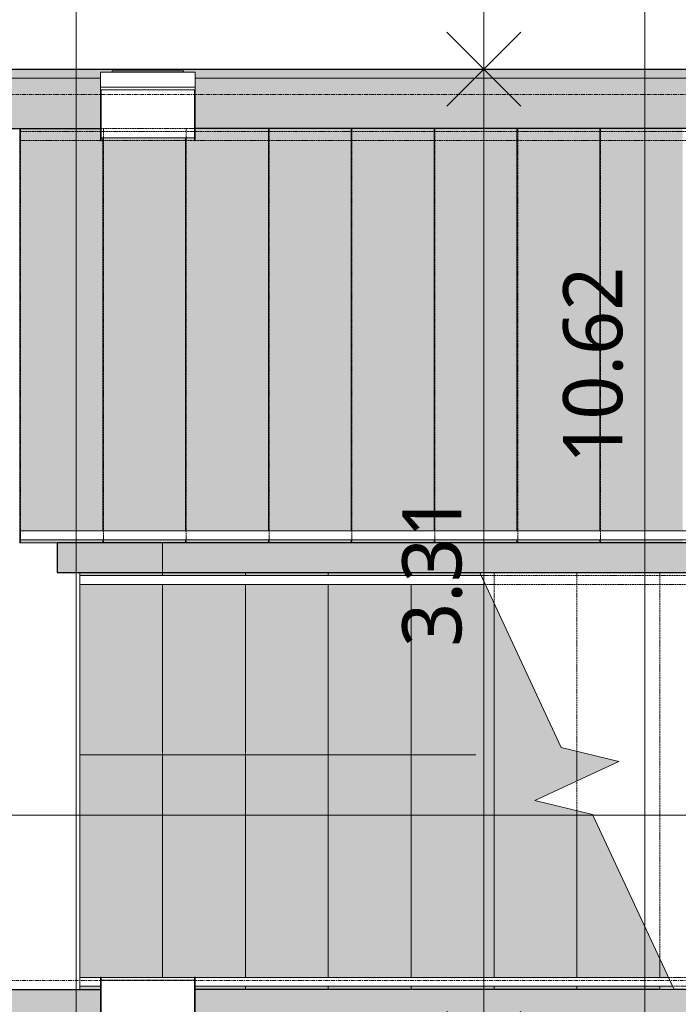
# Model space of a CAD drawing. Header units: millimetres. Extents: x -61176 to 31560, y -11428 to 53287.
# Tile 106 of 124: x 12736 to 14962, y 15785 to 19112. Entities that reach past the tile are written whole.
import ezdxf

# ---------------------------------------------------------------- set-up
doc = ezdxf.new("R2010")
doc.units = ezdxf.units.MM
doc.linetypes.add('Ligne de quadrillage', pattern=[22.225, 12.7, -3.175, 3.175, -3.175])
doc.linetypes.add('Projeté', pattern=[3.96875, 2.38125, -1.5875])
for name, color, linetype, lineweight in [('A-ANNO-DIMS', 211, 'Continuous', 9), ('A-ANNO-DIMS-100', 211, 'Continuous', 9), ('A-FLOR', 192, 'Continuous', 9), ('A-FLOR-HRAL', 11, 'Continuous', 9), ('A-FLOR-HRAL-MBND', 5, 'Projeté', 9), ('A-GLAZ', 151, 'Continuous', 9), ('A-GLAZ-SILL', 1, 'Continuous', 9), ('A-WALL', 113, 'Continuous', 9), ('G-ANNO-SYMB', 111, 'Continuous', 9), ('I-WALL', 2, 'Continuous', 9), ('S-GRID', 1, 'Continuous', 9), ('S-STRS', 31, 'Continuous', 9), ('S-STRS-ANNO', 31, 'Continuous', 9), ('S-STRS-MBND', 31, 'Projeté', 9)]:
    doc.layers.add(name, color=color, linetype=linetype, lineweight=lineweight)
doc.styles.add('Trebuchet MS_B', font='txt', dxfattribs={"height": 200})
doc.dimstyles.new('Cotes_linéaires_rouge_2mm', dxfattribs={"dimscale": 304.8, "dimtxt": 206.190181, "dimasz": 0.410105, "dimexe": 0.82021, "dimexo": 0.0625, "dimgap": 0.065617, "dimtad": 1, "dimlfac": 0.001, "dimrnd": 0.01, "dimzin": 0, "dimdsep": 46, "dimtxsty": 'Trebuchet MS_B', "dimblk1": 'OPEN30', "dimblk2": 'OPEN30', "dimsah": 1, "dimcen": 0.09, "dimdle": 0.82021, "dimazin": 0, "dimtfac": 1, "dimtdec": 4, "dimtix": 1, "dimtmove": 0, "dimatfit": 3, "dimfxl": 1.64042, "dimfxlon": 1, "dimtvp": 1, "dimtolj": 1, "dimtzin": 0, "dimarcsym": 2})

# ---------------------------------------------------------------- blocks, each defined once
blk = doc.blocks.new('Garde-corps - Garde-corps-990256-Niveau 1')
at = {"layer": 'A-FLOR-HRAL'}
for p, q in [((-17384.5, 15816.2), (-17354.5, 15816.2)), ((-17384.5, 15816.2), (-17384.5, 12736.2)), ((-17354.5, 15816.2), (-17354.5, 12736.2)), ((-17354.5, 12736.2), (-17384.5, 12736.2))]:
    blk.add_line(p, q, dxfattribs=at)
blk = doc.blocks.new('Garde-corps - Garde-corps-994645-Niveau 1')
at = {"layer": 'A-FLOR-HRAL'}
for p, q in [((-15846.2, 14942.2), (-15876.2, 14928.2)), ((-15846.2, 13328.8), (-15846.2, 14942.2)), ((-15876.2, 12938.7), (-15876.2, 14928.2)), ((-15846.2, 12938.7), (-15846.2, 13008.8)), ((-15846.2, 12938.7), (-15876.2, 12938.7))]:
    blk.add_line(p, q, dxfattribs=at)
at = {"layer": 'A-FLOR-HRAL-MBND'}
for p, q in [((-18733.7, 15796.3), (-18733.7, 12738.7)), ((-18703.7, 15794.4), (-18703.7, 12738.7)), ((-15876.2, 14928.2), (-15876.2, 15458.7)), ((-15846.2, 14942.2), (-15846.2, 15458.7)), ((-18703.7, 12738.7), (-18733.7, 12738.7))]:
    blk.add_line(p, q, dxfattribs=at)
blk = doc.blocks.new('Garde-corps - Garde-corps-994649-Niveau 1')
at = {"layer": 'A-FLOR-HRAL'}
for p, q in [((-17203.7, 14309.2), (-17233.7, 14295.2)), ((-17203.7, 12938.7), (-17203.7, 14309.2)), ((-17233.7, 12938.7), (-17233.7, 14295.2)), ((-17203.7, 12938.7), (-17233.7, 12938.7))]:
    blk.add_line(p, q, dxfattribs=at)
at = {"layer": 'A-FLOR-HRAL-MBND'}
for p, q in [((-17384.5, 15699.2), (-17384.5, 12738.7)), ((-17203.7, 15699.2), (-17384.5, 15699.2)), ((-17354.5, 15669.2), (-17354.5, 12738.7)), ((-17233.7, 15669.2), (-17354.5, 15669.2)), ((-17233.7, 15458.7), (-17233.7, 15669.2)), ((-17203.7, 15458.7), (-17203.7, 15699.2)), ((-17233.7, 14295.2), (-17233.7, 15458.7)), ((-17203.7, 14309.2), (-17203.7, 15458.7)), ((-17354.5, 12738.7), (-17384.5, 12738.7))]:
    blk.add_line(p, q, dxfattribs=at)
blk = doc.blocks.new('Fenêtre type 1 - 32 x 105 cm-1513878-Niveau 1')
at = {"layer": 'A-GLAZ'}
for p, q in [((-160, 40), (-160, 90)), ((-160, 90), (160, 90)), ((-120, 95), (120, 95)), ((-120, 90), (-120, 95)), ((120, 95), (120, 90)), ((160, 90), (160, 40)), ((160, 40), (-160, 40)), ((-160, 40), (-160, 30)), ((160, 40), (160, 30)), ((160, 30), (-160, 30))]:
    blk.add_line(p, q, dxfattribs=at)
at = {"layer": 'A-GLAZ-SILL'}
for p, q in [((-160, -127.3), (-160, 30)), ((-158, 30), (-158, -127.3)), ((158, -127.3), (158, 30.1)), ((160, 30), (160, -127.3)), ((-160, -141.5), (-160, -127.3)), ((-158, -127.3), (-158, -141.5)), ((-158, -131.5), (158, -131.5)), ((158, -141.5), (158, -127.3)), ((158, -131.5), (158, -128)), ((160, -127.3), (160, -141.5)), ((-160, -141.5), (-158, -141.5)), ((-158, -141.5), (-160, -141.5)), ((158, -141.5), (160, -141.5)), ((160, -141.5), (158, -141.5))]:
    blk.add_line(p, q, dxfattribs=at)
blk = doc.blocks.new('Fenêtre type 1 - 32 x 105 cm-1513877-Niveau 1')
at = {"layer": 'A-GLAZ'}
for p, q in [((-160, -30), (160, -30)), ((-160, -30), (-160, -40)), ((160, -30), (160, -40)), ((-160, -40), (160, -40)), ((-160, -90), (-160, -40)), ((160, -40), (160, -90)), ((160, -90), (-160, -90)), ((-120, -95), (-120, -90)), ((120, -95), (-120, -95)), ((120, -90), (120, -95))]:
    blk.add_line(p, q, dxfattribs=at)
at = {"layer": 'A-GLAZ-SILL'}
for p, q in [((-158, 141.5), (-160, 141.5)), ((-160, 127.3), (-160, 141.5)), ((-160, 141.5), (-158, 141.5)), ((-158, 141.5), (-158, 127.3)), ((160, 141.5), (158, 141.5)), ((158, 141.5), (160, 141.5)), ((158, 127.3), (158, 141.5)), ((160, 141.5), (160, 127.3)), ((-160, -30), (-160, 127.3)), ((158, 131.5), (-158, 131.5)), ((-158, 127.3), (-158, -30)), ((158, 128), (158, 131.5)), ((158, -30.1), (158, 127.3)), ((160, 127.3), (160, -30))]:
    blk.add_line(p, q, dxfattribs=at)
blk = doc.blocks.new('DIMBLOCK28-Niveau 1')
at = {"layer": 'A-ANNO-DIMS-100', "lineweight": 25}
for p, q in [((14848.3, 23300.4), (14723.3, 23425.4)), ((14848.3, 23300.4), (14973.3, 23425.4)), ((14848.3, 23300.4), (14723.3, 23175.4)), ((14848.3, 23300.4), (14973.3, 23175.4)), ((14848.3, 12680.3), (14723.3, 12805.3)), ((14848.3, 12680.3), (14973.3, 12805.3)), ((14848.3, 12680.3), (14723.3, 12555.3)), ((14848.3, 12680.3), (14973.3, 12555.3))]:
    blk.add_line(p, q, dxfattribs=at)
at = {"layer": 'A-ANNO-DIMS-100'}
for p, q in [((15348.3, 23300.4), (14598.3, 23300.4)), ((14848.3, 23300.4), (14848.3, 12680.3)), ((14848.3, 23300.4), (15348.3, 23300.4)), ((15348.3, 12680.3), (14598.3, 12680.3)), ((14848.3, 12680.3), (15348.3, 12680.3))]:
    blk.add_line(p, q, dxfattribs=at)
at = {"layer": 'A-ANNO-DIMS-100', "color": 0, "insert": (14572.4, 17611.2), "char_height": 200, "width": 910.033, "attachment_point": 1, "rotation": 90, "line_spacing_factor": 1.048425, "style": 'Trebuchet MS_B'}
blk.add_mtext('10.62', dxfattribs=at)
blk = doc.blocks.new('_Open30')
at = {"color": 0, "linetype": 'ByBlock', "lineweight": -2}
for p, q in [((-1, 0.268), (0, 0)), ((0, 0), (-1, -0.268)), ((0, 0), (-1, 0))]:
    blk.add_line(p, q, dxfattribs=at)
blk = doc.blocks.new('DIMBLOCK30-Niveau 1')
at = {"layer": 'A-ANNO-DIMS-100'}
for p, q in [((14304.5, 26094), (14304.5, 18944.1)), ((13804.5, 25844), (14554.5, 25844)), ((14304.5, 25844), (13804.5, 25844)), ((14804.5, 18944.1), (14054.5, 18944.1)), ((14304.5, 18944.1), (14804.5, 18944.1))]:
    blk.add_line(p, q, dxfattribs=at)
at = {"layer": 'A-ANNO-DIMS-100', "lineweight": 25}
for p, q in [((14304.5, 25844), (14179.5, 25719)), ((14304.5, 25844), (14429.5, 25719)), ((14304.5, 18944.1), (14179.5, 19069.1)), ((14304.5, 18944.1), (14429.5, 19069.1)), ((14304.5, 18944.1), (14179.5, 18819.1)), ((14304.5, 18944.1), (14429.5, 18819.1))]:
    blk.add_line(p, q, dxfattribs=at)
at = {"layer": 'A-ANNO-DIMS-100', "color": 0, "insert": (14028.6, 22097), "char_height": 200, "width": 712.929, "attachment_point": 1, "rotation": 90, "line_spacing_factor": 1.048425, "style": 'Trebuchet MS_B'}
blk.add_mtext('6.90', dxfattribs=at)
blk = doc.blocks.new('DIMBLOCK31-Niveau 1')
at = {"layer": 'A-ANNO-DIMS-100', "lineweight": 25}
for p, q in [((14304.5, 18944.1), (14179.5, 19069.1)), ((14304.5, 18944.1), (14429.5, 19069.1)), ((14304.5, 18944.1), (14179.5, 18819.1)), ((14304.5, 18944.1), (14429.5, 18819.1)), ((14304.5, 15635.8), (14179.5, 15760.8)), ((14304.5, 15635.8), (14429.5, 15760.8)), ((14304.5, 15635.8), (14179.5, 15510.8)), ((14304.5, 15635.8), (14429.5, 15510.8))]:
    blk.add_line(p, q, dxfattribs=at)
at = {"layer": 'A-ANNO-DIMS-100'}
for p, q in [((14804.5, 18944.1), (14054.5, 18944.1)), ((14304.5, 18944.1), (14304.5, 15635.8)), ((14304.5, 18944.1), (14804.5, 18944.1)), ((14804.5, 15635.8), (14054.5, 15635.8)), ((14304.5, 15635.8), (14804.5, 15635.8))]:
    blk.add_line(p, q, dxfattribs=at)
at = {"layer": 'A-ANNO-DIMS-100', "color": 0, "insert": (14028.6, 16992.9), "char_height": 200, "width": 712.929, "attachment_point": 1, "rotation": 90, "line_spacing_factor": 1.048425, "style": 'Trebuchet MS_B'}
blk.add_mtext('3.31', dxfattribs=at)
blk = doc.blocks.new('DIMBLOCK56-Niveau 1')
at = {"layer": 'A-ANNO-DIMS-100'}
for p, q in [((12926.7, 26094), (12926.7, -3347.5)), ((12426.7, 25844), (13176.7, 25844)), ((12926.7, 25844), (12426.7, 25844)), ((12426.7, -3097.5), (13176.7, -3097.5)), ((12926.7, -3097.5), (12426.7, -3097.5))]:
    blk.add_line(p, q, dxfattribs=at)
at = {"layer": 'A-ANNO-DIMS-100', "lineweight": 25}
for p, q in [((12926.7, 25844), (12801.7, 25719)), ((12926.7, 25844), (13051.7, 25719)), ((12926.7, -3097.5), (12801.7, -2972.5)), ((12926.7, -3097.5), (13051.7, -2972.5))]:
    blk.add_line(p, q, dxfattribs=at)
at = {"layer": 'A-ANNO-DIMS-100', "color": 0, "insert": (12650.8, 10994.1), "char_height": 200, "width": 910.033, "attachment_point": 1, "rotation": 90, "line_spacing_factor": 1.048425, "style": 'Trebuchet MS_B'}
blk.add_mtext('28.94', dxfattribs=at)

msp = doc.modelspace()

# ---------------------------------------------------------------- hatches: boundary and pattern name
at = {"layer": 'A-WALL', "transparency": 33554534}
h = msp.add_hatch(color=55, dxfattribs=at)
h.paths.add_polyline_path([(10820.885, 18914.094), (12915.007, 18914.094), (12915.007, 18944.094), (10780.885, 18944.094), (10780.885, 18914.094), (10810.885, 18914.094)])
h.paths.add_polyline_path([(17268.105, 18914.094), (17264.775, 18944.094), (16397.992, 18944.094), (16430.363, 18928.826), (16458.685, 18914.094), (16911.208, 18914.094)])
h.paths.add_polyline_path([(15559.911, 18914.094), (15559.911, 18944.094), (13395.007, 18944.094), (13395.007, 18914.094), (14213.717, 18914.094)])
msp.add_hatch(color=55, dxfattribs=at).paths.add_polyline_path([(13328.784, 18914.094), (13395.007, 18914.094), (13395.007, 18944.094), (12915.007, 18944.094), (12915.007, 18914.094), (13008.784, 18914.094), (13008.784, 18934.094), (13048.784, 18934.094), (13048.784, 18939.094), (13288.784, 18939.094), (13288.784, 18934.094), (13328.784, 18934.094)])
h = msp.add_hatch(color=55, dxfattribs=at)
h.paths.add_polyline_path([(17246.004, 18744.094), (17286.97, 18744.094), (17268.105, 18914.094), (16458.685, 18914.094), (16499.944, 18892.386), (16560.645, 18857.556), (16624.336, 18817.429), (16694.66, 18768.433), (16727.026, 18744.094), (16911.208, 18744.094)])
h.paths.add_polyline_path([(16306.794, 18744.094), (16236.835, 18775.107), (16184.895, 18795.954), (16118.079, 18819.403), (16050.294, 18839.88), (15981.67, 18857.345), (15912.343, 18871.763), (15842.447, 18883.107), (15772.118, 18891.355), (15701.493, 18896.49), (15613.62, 18898.233), (15559.911, 18897.388), (15559.911, 18914.094), (13395.007, 18914.094), (13395.007, 18744.094), (16290.991, 18744.094)])
h.paths.add_polyline_path([(10780.885, 18744.094), (10810.885, 18744.094), (10810.033, 18765.564), (10807.535, 18771.594), (10803.563, 18776.772), (10798.385, 18780.744), (10792.355, 18783.242), (10780.885, 18784.094)])
h.paths.add_polyline_path([(12915.007, 18744.094), (12915.007, 18914.094), (10820.885, 18914.094), (10820.885, 18744.094), (12864.971, 18744.094)])
h.paths.add_polyline_path([(10780.885, 18844.094), (10792.355, 18844.946), (10798.385, 18847.443), (10803.563, 18851.416), (10807.535, 18856.594), (10810.033, 18862.623), (10810.885, 18869.094), (10810.885, 18914.094), (10780.885, 18914.094), (10780.885, 18868.649)])
h = msp.add_hatch(color=55, dxfattribs=at)
h.paths.add_polyline_path([(13328.784, 18744.094), (13395.007, 18744.094), (13395.007, 18914.094), (13328.784, 18914.094), (13328.784, 18874.094)])
h.paths.add_polyline_path([(13008.784, 18744.094), (13008.784, 18914.094), (12915.007, 18914.094), (12915.007, 18744.094)])
h = msp.add_hatch(color=55, dxfattribs=at)
h.paths.add_polyline_path([(10820.885, 15665.821), (12840.163, 15665.821), (12840.163, 15835.821), (10820.885, 15835.821), (10820.885, 15714.094)])
h.paths.add_polyline_path([(15549.911, 15665.821), (15549.911, 15692.59), (15620.704, 15691.035), (15713.66, 15694.078), (15762.153, 15697.3), (15844.792, 15707.02), (15919.291, 15719.399), (15993.281, 15735.298), (16040.645, 15747.038), (16108.557, 15767.091), (16175.517, 15790.123), (16241.396, 15816.088), (16285.632, 15835.821), (13440.163, 15835.821), (13440.163, 15665.821), (14213.717, 15665.821)])
h.paths.add_polyline_path([(16552.032, 15665.821), (17274.641, 15665.821), (17315.724, 15812.87), (17356.264, 15800.265), (17396.004, 15785.329), (17396.004, 15835.821), (16714.209, 15835.821), (16678.157, 15809.019), (16615.942, 15766.64), (16550.153, 15725.799), (16486.534, 15689.759), (16439.889, 15665.821), (16550.153, 15665.821)])
h = msp.add_hatch(color=55, dxfattribs=at)
h.paths.add_polyline_path([(13440.163, 15665.821), (13440.163, 15835.821), (13328.784, 15835.821), (13328.784, 15665.821)])
h.paths.add_polyline_path([(13008.784, 15665.821), (13008.784, 15835.821), (12840.163, 15835.821), (12840.163, 15665.821), (12864.971, 15665.821)])
at = {"layer": 'I-WALL', "transparency": 33554534}
msp.add_hatch(color=55, dxfattribs=at).paths.add_polyline_path([(14213.717, 17244.094), (15718.952, 17244.094), (15718.952, 17344.094), (12862.887, 17344.094), (12862.887, 17244.094)])
at = {"layer": 'S-STRS'}
h = msp.add_hatch(color=10, dxfattribs=at)
h.paths.add_polyline_path([(12736.177, 17344.094), (13016.177, 17344.094), (13016.177, 17354.494), (12736.177, 17354.494)])
h.paths.add_polyline_path([(13010.784, 18709.888), (13010.784, 18706.713), (13008.784, 18709.237)])
h.paths.add_polyline_path([(12862.887, 17384.494), (13016.177, 17384.494), (13016.177, 18712.594), (13010.784, 18712.594), (13010.784, 18709.888), (13008.784, 18711.761), (13010.525, 18713.221), (13009.306, 18714.944), (13010.784, 18716.809), (13008.784, 18717.34), (13008.784, 18744.094), (12736.177, 18744.094), (12736.177, 17384.494)])
h = msp.add_hatch(color=10, dxfattribs=at)
h.paths.add_polyline_path([(13576.177, 17344.094), (13576.177, 17354.494), (13296.177, 17354.494), (13296.177, 17344.094)])
h.paths.add_polyline_path([(13576.177, 17384.494), (13576.177, 18744.094), (13328.784, 18744.094), (13328.784, 18716.809), (13326.784, 18716.09), (13326.784, 18712.594), (13296.177, 18712.594), (13296.177, 17384.494)])
h = msp.add_hatch(color=10, dxfattribs=at)
h.paths.add_polyline_path([(13856.177, 17344.094), (13856.177, 17354.494), (13576.177, 17354.494), (13576.177, 17344.094)])
h.paths.add_polyline_path([(13856.177, 17384.494), (13856.177, 18744.094), (13576.177, 18744.094), (13576.177, 17384.494)])
h = msp.add_hatch(color=10, dxfattribs=at)
h.paths.add_polyline_path([(14136.177, 17344.094), (14136.177, 17354.494), (13856.177, 17354.494), (13856.177, 17344.094)])
h.paths.add_polyline_path([(14136.177, 17384.494), (14136.177, 18744.094), (13856.177, 18744.094), (13856.177, 17384.494)])
h = msp.add_hatch(color=10, dxfattribs=at)
h.paths.add_polyline_path([(14136.177, 17344.094), (14416.177, 17344.094), (14416.177, 17354.494), (14136.177, 17354.494)])
h.paths.add_polyline_path([(14416.177, 17384.494), (14416.177, 18744.094), (14136.177, 18744.094), (14136.177, 17384.494), (14213.717, 17384.494)])
h = msp.add_hatch(color=10, dxfattribs=at)
h.paths.add_polyline_path([(14696.177, 17344.094), (14696.177, 17354.494), (14416.177, 17354.494), (14416.177, 17344.094)])
h.paths.add_polyline_path([(14416.177, 17384.494), (14696.177, 17384.494), (14696.177, 18744.094), (14416.177, 18744.094), (14416.177, 17744.3)])
h = msp.add_hatch(color=10, dxfattribs=at)
h.paths.add_polyline_path([(14976.177, 17344.094), (14976.177, 17354.494), (14696.177, 17354.494), (14696.177, 17344.094)])
h.paths.add_polyline_path([(14696.177, 17384.494), (14976.177, 17384.494), (14976.177, 18744.094), (14696.177, 18744.094), (14696.177, 17744.3)])
h = msp.add_hatch(color=10, dxfattribs=at)
h.paths.add_polyline_path([(13296.177, 17344.094), (13296.177, 17354.494), (13016.177, 17354.494), (13016.177, 17344.094), (13218.721, 17344.094)])
h.paths.add_polyline_path([(13016.177, 17384.494), (13296.177, 17384.494), (13296.177, 18712.594), (13016.177, 18712.594), (13016.177, 17744.3)])
h = msp.add_hatch(color=10, dxfattribs=at)
h.paths.add_polyline_path([(12938.721, 15835.821), (13008.784, 15835.821), (13008.784, 15846.221), (12938.721, 15846.221)])
h.paths.add_polyline_path([(12938.721, 15876.221), (13218.721, 15876.221), (13218.721, 17203.694), (12938.721, 17203.694), (12938.721, 15945.342)])
h.paths.add_polyline_path([(12938.721, 17233.694), (13218.721, 17233.694), (13218.721, 17244.094), (12938.721, 17244.094)])
h = msp.add_hatch(color=10, dxfattribs=at)
h.paths.add_polyline_path([(13498.721, 15835.821), (13498.721, 15846.221), (13328.784, 15846.221), (13328.784, 15835.821), (13440.163, 15835.821)])
h.paths.add_polyline_path([(13218.721, 15876.221), (13498.721, 15876.221), (13498.721, 17203.694), (13218.721, 17203.694), (13218.721, 15945.342)])
h.paths.add_polyline_path([(13218.721, 17233.694), (13498.721, 17233.694), (13498.721, 17244.094), (13218.721, 17244.094)])
h = msp.add_hatch(color=10, dxfattribs=at)
h.paths.add_polyline_path([(13498.721, 15835.821), (13778.721, 15835.821), (13778.721, 15846.221), (13498.721, 15846.221)])
h.paths.add_polyline_path([(13778.721, 15876.221), (13778.721, 17203.694), (13498.721, 17203.694), (13498.721, 15876.221)])
h.paths.add_polyline_path([(13498.721, 17233.694), (13778.721, 17233.694), (13778.721, 17244.094), (13498.721, 17244.094)])
h = msp.add_hatch(color=10, dxfattribs=at)
h.paths.add_polyline_path([(13778.721, 15835.821), (14058.721, 15835.821), (14058.721, 15846.221), (13778.721, 15846.221)])
h.paths.add_polyline_path([(14058.721, 15876.221), (14058.721, 17203.694), (13778.721, 17203.694), (13778.721, 15876.221)])
h.paths.add_polyline_path([(13778.721, 17233.694), (14058.721, 17233.694), (14058.721, 17244.094), (13778.721, 17244.094)])
h = msp.add_hatch(color=10, dxfattribs=at)
h.paths.add_polyline_path([(14058.721, 15835.821), (14338.721, 15835.821), (14338.721, 15846.221), (14058.721, 15846.221)])
h.paths.add_polyline_path([(14338.721, 15876.221), (14338.721, 17140.419), (14309.215, 17203.694), (14058.721, 17203.694), (14058.721, 15876.221), (14213.717, 15876.221)])
h.paths.add_polyline_path([(14086.809, 17233.694), (14295.226, 17233.694), (14290.376, 17244.094), (14058.721, 17244.094), (14058.721, 17233.694)])
h = msp.add_hatch(color=10, dxfattribs=at)
h.paths.add_polyline_path([(14338.721, 15835.821), (14618.721, 15835.821), (14618.721, 15846.221), (14338.721, 15846.221)])
h.paths.add_polyline_path([(14347.482, 15876.221), (14618.721, 15876.221), (14618.721, 16439.508), (14477.11, 16473.923), (14618.721, 16539.957), (14618.721, 16640.407), (14565.893, 16653.246), (14338.721, 17140.419), (14338.721, 15876.221)])
h = msp.add_hatch(color=10, dxfattribs=at)
h.paths.add_polyline_path([(14898.721, 15835.821), (14898.721, 15846.221), (14618.721, 15846.221), (14618.721, 15835.821)])
h.paths.add_polyline_path([(14727.831, 15876.221), (14898.721, 15876.221), (14898.721, 15939.495), (14671.548, 16426.669), (14618.721, 16439.508), (14618.721, 15876.221), (14622.333, 15876.221)])
h.paths.add_polyline_path([(14618.721, 16539.957), (14760.331, 16605.992), (14618.721, 16640.407)])
h = msp.add_hatch(color=10, dxfattribs=at)
h.paths.add_polyline_path([(14947.065, 15835.821), (14942.215, 15846.221), (14898.721, 15846.221), (14898.721, 15835.821), (14942.215, 15835.821)])
h.paths.add_polyline_path([(14928.226, 15876.221), (14898.721, 15939.495), (14898.721, 15876.221)])

# ---------------------------------------------------------------- linework, layer by layer
at = {"layer": 'A-FLOR'}
for p, q in [((12736.177, 17384.494), (12736.177, 18744.094)), ((12736.177, 17344.094), (12736.177, 17354.494)), ((12862.887, 17344.094), (12736.177, 17344.094)), ((13218.721, 17244.094), (13218.721, 17344.094))]:
    msp.add_line(p, q, dxfattribs=at)
at = {"layer": 'A-WALL', "lineweight": 25}
for p, q in [((10820.885, 18944.094), (15559.911, 18944.094)), ((10820.885, 18744.094), (13008.784, 18744.094)), ((16306.794, 18744.094), (13328.784, 18744.094)), ((11790.885, 15835.821), (13008.784, 15835.821)), ((14898.721, 15835.821), (13328.784, 15835.821)), ((16285.632, 15835.821), (14947.065, 15835.821))]:
    msp.add_line(p, q, dxfattribs=at)
at = {"layer": 'A-WALL'}
for p, q in [((10820.885, 18914.094), (13008.784, 18914.094)), ((13328.784, 18914.094), (15559.911, 18914.094))]:
    msp.add_line(p, q, dxfattribs=at)
at = {"layer": 'G-ANNO-SYMB'}
msp.add_line((-55030.462, 16424.597), (27280.722, 16424.597), dxfattribs=at)
at = {"layer": 'I-WALL', "lineweight": 25}
for p, q in [((15718.952, 17344.094), (12862.887, 17344.094)), ((12862.887, 17344.094), (12862.887, 17244.094)), ((12862.887, 17244.094), (15718.952, 17244.094))]:
    msp.add_line(p, q, dxfattribs=at)
at = {"layer": 'S-GRID', "linetype": 'Ligne de quadrillage', "lineweight": 18}
for p, q in [((-61176.497, 18858.989), (30259.658, 18858.989)), ((-61176.497, 15865.239), (30259.658, 15865.239))]:
    msp.add_line(p, q, dxfattribs=at)
at = {"layer": 'S-STRS'}
for p, q in [((12736.177, 17384.494), (12736.177, 18744.094)), ((13008.784, 18744.094), (12736.177, 18744.094)), ((13576.177, 18744.094), (13328.784, 18744.094)), ((13856.177, 18744.094), (13576.177, 18744.094)), ((13576.177, 17384.494), (13576.177, 18744.094)), ((14136.177, 18744.094), (13856.177, 18744.094)), ((13856.177, 17384.494), (13856.177, 18744.094)), ((14416.177, 18744.094), (14136.177, 18744.094)), ((14136.177, 17384.494), (14136.177, 18744.094)), ((14696.177, 18744.094), (14416.177, 18744.094)), ((14416.177, 17384.494), (14416.177, 18744.094)), ((14976.177, 18744.094), (14696.177, 18744.094)), ((14696.177, 17384.494), (14696.177, 18744.094)), ((13016.177, 17384.494), (13016.177, 18712.753)), ((13296.177, 17384.494), (13296.177, 18712.798)), ((12736.177, 17344.094), (12736.177, 17354.494)), ((12862.887, 17344.094), (12736.177, 17344.094)), ((13016.177, 17344.094), (12862.887, 17344.094)), ((13016.177, 17344.094), (13016.177, 17354.494)), ((13296.177, 17344.094), (13218.721, 17344.094)), ((13296.177, 17344.094), (13296.177, 17354.494)), ((13576.177, 17344.094), (13296.177, 17344.094)), ((13576.177, 17344.094), (13576.177, 17354.494)), ((13856.177, 17344.094), (13576.177, 17344.094)), ((13856.177, 17344.094), (13856.177, 17354.494)), ((14136.177, 17344.094), (13856.177, 17344.094)), ((14136.177, 17344.094), (14136.177, 17354.494)), ((14416.177, 17344.094), (14136.177, 17344.094)), ((14416.177, 17344.094), (14416.177, 17354.494)), ((14696.177, 17344.094), (14416.177, 17344.094)), ((14696.177, 17344.094), (14696.177, 17354.494)), ((14976.177, 17344.094), (14696.177, 17344.094)), ((12938.721, 17244.094), (12938.721, 17233.694)), ((12938.721, 17244.094), (13218.721, 17244.094)), ((13218.721, 17244.094), (13498.721, 17244.094)), ((13218.721, 17244.094), (13218.721, 17233.694)), ((13498.721, 17244.094), (13778.721, 17244.094)), ((13498.721, 17244.094), (13498.721, 17233.694)), ((13778.721, 17244.094), (14058.721, 17244.094)), ((13778.721, 17244.094), (13778.721, 17233.694)), ((14058.721, 17244.094), (14290.376, 17244.094)), ((14058.721, 17244.094), (14058.721, 17233.694)), ((12938.721, 17203.694), (12938.721, 15876.221)), ((13218.721, 17203.694), (13218.721, 15876.221)), ((13498.721, 17203.694), (13498.721, 15876.221)), ((13778.721, 17203.694), (13778.721, 15876.221)), ((14058.721, 17203.694), (14058.721, 15876.221)), ((14338.721, 17140.419), (14338.721, 15876.221)), ((14618.721, 16640.407), (14618.721, 16539.957)), ((14618.721, 16439.508), (14618.721, 15876.221)), ((14898.721, 15939.495), (14898.721, 15876.221)), ((12938.721, 15846.221), (12938.721, 15835.821)), ((12938.721, 15835.821), (13008.784, 15835.821)), ((13328.784, 15835.821), (13498.721, 15835.821)), ((13498.721, 15846.221), (13498.721, 15835.821)), ((13498.721, 15835.821), (13778.721, 15835.821)), ((13778.721, 15846.221), (13778.721, 15835.821)), ((13778.721, 15835.821), (14058.721, 15835.821)), ((14058.721, 15846.221), (14058.721, 15835.821)), ((14058.721, 15835.821), (14338.721, 15835.821)), ((14338.721, 15846.221), (14338.721, 15835.821)), ((14338.721, 15835.821), (14618.721, 15835.821)), ((14618.721, 15846.221), (14618.721, 15835.821)), ((14618.721, 15835.821), (14898.721, 15835.821)), ((14898.721, 15846.221), (14898.721, 15835.821)), ((14898.721, 15835.821), (14947.065, 15835.821))]:
    msp.add_line(p, q, dxfattribs=at)
at = {"layer": 'S-STRS', "linetype": 'Projeté'}
for p, q in [((13576.177, 17384.494), (13576.177, 18744.094)), ((13856.177, 17384.494), (13856.177, 18744.094)), ((14136.177, 17384.494), (14136.177, 18744.094)), ((14416.177, 17384.494), (14416.177, 18744.094)), ((14696.177, 17384.494), (14696.177, 18744.094)), ((13016.177, 17384.494), (13016.177, 18712.753)), ((13296.177, 17384.494), (13296.177, 18712.798)), ((13016.177, 17344.094), (13016.177, 17354.494)), ((13296.177, 17344.094), (13296.177, 17354.494)), ((13576.177, 17344.094), (13576.177, 17354.494)), ((13856.177, 17344.094), (13856.177, 17354.494)), ((14136.177, 17344.094), (14136.177, 17354.494)), ((14416.177, 17344.094), (14416.177, 17354.494)), ((14696.177, 17344.094), (14696.177, 17354.494)), ((12938.721, 17244.094), (12938.721, 17233.694)), ((13218.721, 17244.094), (13218.721, 17233.694)), ((13498.721, 17244.094), (13498.721, 17233.694)), ((13778.721, 17244.094), (13778.721, 17233.694)), ((14058.721, 17244.094), (14058.721, 17233.694)), ((12938.721, 17203.694), (12938.721, 15876.221)), ((13218.721, 17203.694), (13218.721, 15876.221)), ((13498.721, 17203.694), (13498.721, 15876.221)), ((13778.721, 17203.694), (13778.721, 15876.221)), ((14058.721, 17203.694), (14058.721, 15876.221)), ((14338.721, 17140.419), (14338.721, 15876.221)), ((14618.721, 16640.407), (14618.721, 16539.957)), ((14618.721, 16439.508), (14618.721, 15876.221)), ((14898.721, 15939.495), (14898.721, 15876.221)), ((12938.721, 15846.221), (12938.721, 15835.821)), ((13498.721, 15846.221), (13498.721, 15835.821)), ((13778.721, 15846.221), (13778.721, 15835.821)), ((14058.721, 15846.221), (14058.721, 15835.821)), ((14338.721, 15846.221), (14338.721, 15835.821)), ((14618.721, 15846.221), (14618.721, 15835.821)), ((14898.721, 15846.221), (14898.721, 15835.821))]:
    msp.add_line(p, q, dxfattribs=at)
at = {"layer": 'S-STRS-ANNO'}
for p, q in [((12938.721, 16628.655), (13218.721, 16628.655)), ((13218.721, 16628.655), (13498.721, 16628.655)), ((13498.721, 16628.655), (13778.721, 16628.655)), ((13778.721, 16628.655), (14058.721, 16628.655)), ((14058.721, 16628.655), (14277.36, 16628.655))]:
    msp.add_line(p, q, dxfattribs=at)
at = {"layer": 'S-STRS-MBND'}
for p, q in [((12738.721, 17344.094), (12738.721, 18744.094)), ((15796.892, 18744.094), (12738.721, 18744.094)), ((13018.721, 17344.094), (13018.721, 18744.094)), ((13018.721, 17344.094), (13018.721, 18744.094)), ((13298.721, 17344.094), (13298.721, 18744.094)), ((13298.721, 17344.094), (13298.721, 18744.094)), ((13578.721, 17344.094), (13578.721, 18744.094)), ((13578.721, 17344.094), (13578.721, 18744.094)), ((13858.721, 17344.094), (13858.721, 18744.094)), ((13858.721, 17344.094), (13858.721, 18744.094)), ((14138.721, 17344.094), (14138.721, 18744.094)), ((14138.721, 17344.094), (14138.721, 18744.094)), ((14418.721, 17344.094), (14418.721, 18744.094)), ((14418.721, 17344.094), (14418.721, 18744.094)), ((14698.721, 17344.094), (14698.721, 18744.094)), ((14698.721, 17344.094), (14698.721, 18744.094)), ((15658.85, 17344.094), (12738.721, 17344.094)), ((14290.376, 17244.094), (14774.169, 17244.094)), ((14338.721, 17244.094), (14338.721, 17140.419)), ((14338.721, 17244.094), (14338.721, 17140.419)), ((14618.721, 17244.094), (14618.721, 16640.407)), ((14618.721, 17244.094), (14618.721, 16640.407)), ((14774.169, 17244.094), (15658.85, 17244.094)), ((14898.721, 17244.094), (14898.721, 15939.495)), ((14898.721, 17244.094), (14898.721, 15939.495)), ((14618.721, 16539.957), (14618.721, 16439.508)), ((14618.721, 16539.957), (14618.721, 16439.508)), ((14947.065, 15835.821), (15675.537, 15835.821))]:
    msp.add_line(p, q, dxfattribs=at)
at = {"layer": 'S-STRS-MBND', "linetype": 'Continuous'}
for p, q in [((14565.893, 16653.246), (14290.376, 17244.094)), ((14760.331, 16605.992), (14565.893, 16653.246)), ((14477.11, 16473.923), (14760.331, 16605.992)), ((14671.548, 16426.669), (14477.11, 16473.923)), ((14947.065, 15835.821), (14671.548, 16426.669))]:
    msp.add_line(p, q, dxfattribs=at)

# ---------------------------------------------------------------- block references
at = {"layer": 'A-FLOR-HRAL', "rotation": 270.0000000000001}
for name in ['Garde-corps - Garde-corps-994645-Niveau 1', 'Garde-corps - Garde-corps-990256-Niveau 1', 'Garde-corps - Garde-corps-994649-Niveau 1']:
    msp.add_blockref(name, (0, 0), dxfattribs=at)
at = {"layer": 'A-GLAZ'}
for name, p in [('Fenêtre type 1 - 32 x 105 cm-1513878-Niveau 1', (13168.784, 18844.094)), ('Fenêtre type 1 - 32 x 105 cm-1513877-Niveau 1', (13168.784, 15735.821))]:
    msp.add_blockref(name, p, dxfattribs=at)

# ---------------------------------------------------------------- dimensions: what is measured, and where the dimension line sits
at = {"layer": 'A-ANNO-DIMS'}
for base, p1, p2, override, picture, middle in [((12926.666, -3097.468), (12426.666, 25843.989), (12426.666, -3097.468), {"dimpost": '<>', "dimfxl": 28941.457441}, 'DIMBLOCK56-Niveau 1', (12802.895, 11373.26)), ((14304.505, 18944.094), (13804.505, 25843.989), (14804.505, 18944.094), {"dimpost": '<>', "dimfxl": 6971.983598}, 'DIMBLOCK30-Niveau 1', (14180.532, 22394.042)), ((14848.324, 12680.301), (15348.324, 23300.414), (15348.324, 12680.301), {"dimpost": '<>', "dimfxl": 10620.112922}, 'DIMBLOCK28-Niveau 1', (14724.351, 17990.358)), ((14304.505, 15635.821), (14804.505, 18944.094), (14804.505, 15635.821), {"dimpost": '<>', "dimfxl": 3308.272932}, 'DIMBLOCK31-Niveau 1', (14180.734, 17289.957))]:
    dim = msp.add_linear_dim(base=base, p1=p1, p2=p2, angle=90, dimstyle='Cotes_linéaires_rouge_2mm', override=override, dxfattribs=at)
    dim.commit()
    dim.dimension.update_dxf_attribs({"geometry": picture, "text_midpoint": middle})

doc.saveas('drawing.dxf')
